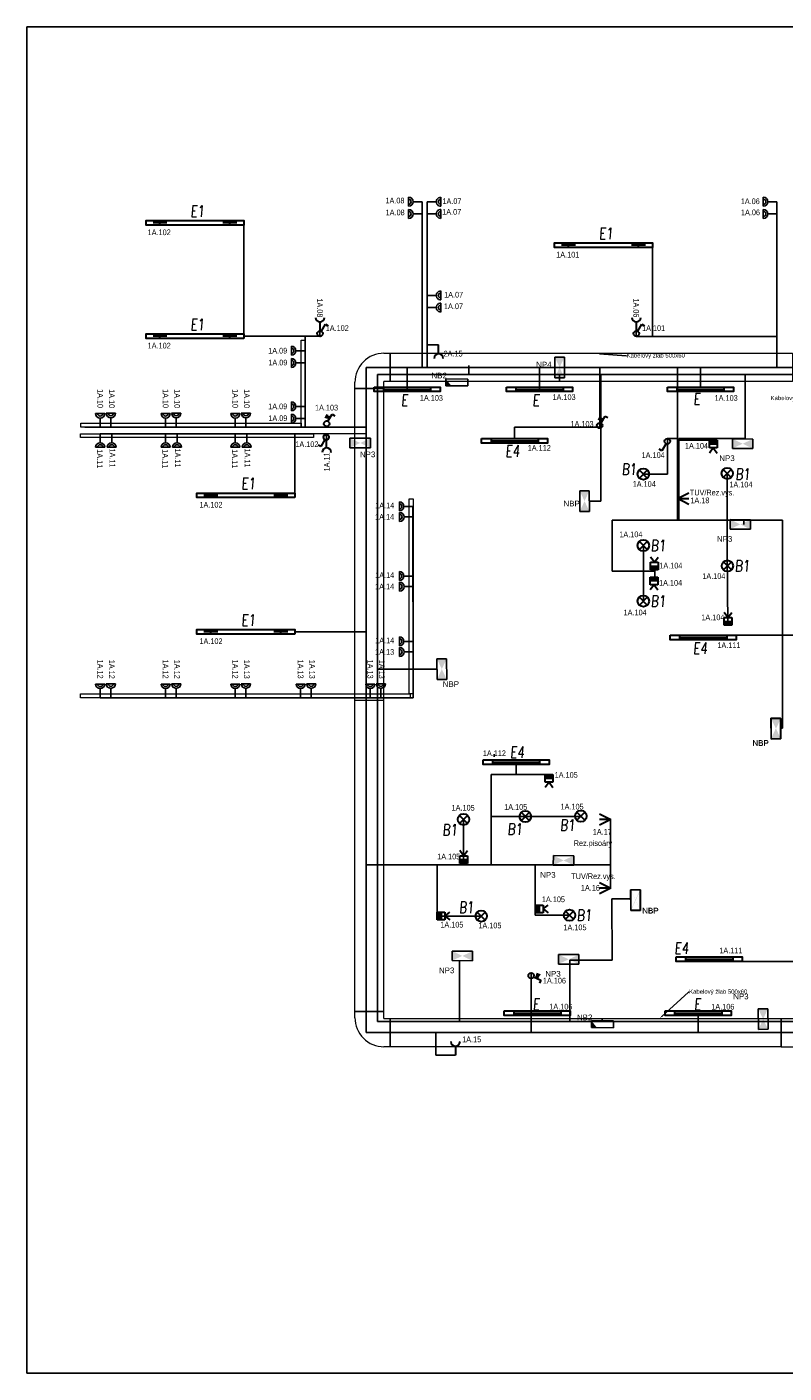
# Model space of a CAD drawing. Header units: millimetres. Extents: x 373037 to 682063, y 76092 to 274210.
# Tile 12 of 256: x 373037 to 386352, y 145492 to 169172. Entities that reach past the tile are written whole.
import ezdxf
from ezdxf import colors
from ezdxf.entities.mleader import LeaderData, LeaderLine
from ezdxf.enums import TextEntityAlignment as Align
from ezdxf.math import Vec2, Vec3

# ---------------------------------------------------------------- set-up
doc = ezdxf.new("R2010")
doc.units = ezdxf.units.MM
doc.header["$LTSCALE"] = 100
doc.layers.get('0').update_dxf_attribs({"linetype": 'CONTINUOUS'})
for name, color, linetype, lineweight in [('2DE_OBL', 97, 'CONTINUOUS', 30), ('2DE_OBL_L1', 91, 'CONTINUOUS', 30), ('2DE_PRO_KK', 136, 'CONTINUOUS', 15), ('E_KABELOVY ŽLAB', 36, 'CONTINUOUS', 25), ('E_NOUZOVÉ+PP OSVĚTLENÍ', 60, 'CONTINUOUS', 25), ('E_SVĚTLA POPIS', 130, 'CONTINUOUS', 30), ('E_VEDENÍ SILNOPROUD', 50, 'CONTINUOUS', 25), ('E_VEDENÍ_CBS', 214, 'CONTINUOUS', 25), ('E_VYPINACE', 170, 'CONTINUOUS', 30), ('E_ZÁSUVKY POPIS', 156, 'CONTINUOUS', 30), ('E_ZÁSUVKY-DVOJITE', 7, 'CONTINUOUS', 25), ('E_ZÁSUVKY.OST.+VYVODY', 11, 'CONTINUOUS', 30), ('E_ŽLABY', 40, 'CONTINUOUS', 15), ('U1 LIGHTING', 10, 'CONTINUOUS', 35)]:
    doc.layers.add(name, color=color, linetype=linetype, lineweight=lineweight)
for name, color, linetype in [('BEZPECNOSTNE SVETLA', 80, 'CONTINUOUS'), ('E_RÁM', 253, 'CONTINUOUS'), ('GC3_MEP_E_LV_SECURITY LIGHT', 80, 'CONTINUOUS'), ('PIKTOGRAMY', 210, 'CONTINUOUS'), ('PRIPOJKA 230V', 1, 'CONTINUOUS'), ('ŽLAB', 7, 'CONTINUOUS')]:
    doc.layers.add(name, color=color, linetype=linetype)
doc.styles.add('ARIAL', font='arial.ttf')
doc.styles.add('CP_ATTR', font='ROMANS.SHX')
doc.styles.add('CS-ROMANS', font='romans.shx', dxfattribs={"width": 0.75, "oblique": 5})
doc.styles.get("Standard").update_dxf_attribs({"font": 'arial.ttf'})
doc.styles.add('V+P_01_B3_E_FP_001$0$BLOCK', font='romans.shx', dxfattribs={"width": 0.8})

# ---------------------------------------------------------------- blocks, each defined once
blk = doc.blocks.new('E')
at = {"layer": 'U1 LIGHTING', "style": 'CS-ROMANS', "oblique": 5, "width": 0.75}
blk.add_text('E', height=200, dxfattribs=at).set_placement((229480, 21709))
blk = doc.blocks.new('*U32', base_point=(28429, 5840))
at = {"linetype": 'ByBlock'}
blk.add_hatch(color=0, dxfattribs=at).paths.add_polyline_path([(28362, 5840), (28497, 5840), (28497, 5772), (28362, 5772)])
at = {"color": 0, "linetype": 'ByBlock'}
for p, q in [((28429, 5907), (28362, 5997)), ((28429, 5907), (28497, 5997)), ((28362, 5907), (28497, 5907)), ((28362, 5772), (28362, 5907)), ((28362, 5840), (28497, 5840)), ((28497, 5772), (28362, 5772)), ((28497, 5907), (28497, 5772))]:
    blk.add_line(p, q, dxfattribs=at)
blk = doc.blocks.new('pohybove-cidlo-svetla')
at = {"layer": 'E_VYPINACE', "rotation": 180}
blk.add_blockref('*U32', (-1, 30), dxfattribs=at)
blk = doc.blocks.new('*U30')
at = {"color": 0, "linetype": 'ByBlock'}
for p, q in [((24, 249.57), (96, 374.28)), ((96, 374.28), (143.56, 346.82))]:
    blk.add_line(p, q, dxfattribs=at)
blk.add_circle((0, 208), 48, dxfattribs=at)
blk = doc.blocks.new('prepinas-svetel-jednoduchy')
at = {"layer": 'E_VYPINACE', "rotation": 89.99999999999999}
blk.add_blockref('*U30', (208, 2), dxfattribs=at)
blk = doc.blocks.new('*U24')
at = {"color": 0, "linetype": 'ByBlock'}
for p, q in [((24, 249.57), (96, 374.28)), ((96, 374.28), (143.56, 346.82))]:
    blk.add_line(p, q, dxfattribs=at)
blk.add_circle((0, 208), 48, dxfattribs=at)
blk = doc.blocks.new('tlacitko_prepinac_svetla')
at = {"layer": 'E_VYPINACE'}
for points in [[(16875, 8774), (16940, 8744)], [(16888, 8798), (16951, 8769)], [(16930, 8722), (16960, 8787)]]:
    blk.add_lwpolyline(points, dxfattribs=at)
at = {"layer": 'E_VYPINACE', "rotation": 180}
blk.add_blockref('*U24', (16937, 9090), dxfattribs=at)
blk = doc.blocks.new('*U110')
for p, q in [((0, -250), (0, 250)), ((0, 250), (110, 250)), ((120, 260), (120, 370)), ((120, 370), (620, 370)), ((620, 370), (620, 260)), ((110, -250), (0, -250))]:
    blk.add_line(p, q)
for radius in [510, 10]:
    blk.add_arc((110, 260), radius, 270, 0)
at = {"style": 'CP_ATTR', "flags": 9}
for tag in ['NAME', 'PRODUCER', 'PRODUCT-TYPE', 'ARTICLE', 'FLOW', 'NUMBER', 'SYSTEM', 'FORM', 'SIZE', 'OTHER']:
    blk.add_attdef(tag, (0, 0), '', height=0.0001, dxfattribs=at)
blk = doc.blocks.new('*U111')
for p, q in [((0, -250), (0, 250)), ((0, 250), (110, 250)), ((120, 260), (120, 370)), ((120, 370), (620, 370)), ((620, 370), (620, 260)), ((110, -250), (0, -250))]:
    blk.add_line(p, q)
for radius in [510, 10]:
    blk.add_arc((110, 260), radius, 270, 0)
at = {"style": 'CP_ATTR', "flags": 9}
for tag in ['NAME', 'PRODUCER', 'PRODUCT-TYPE', 'ARTICLE', 'FLOW', 'NUMBER', 'SYSTEM', 'FORM', 'SIZE', 'OTHER']:
    blk.add_attdef(tag, (0, 0), '', height=0.0001, dxfattribs=at)
blk = doc.blocks.new('*U112')
for p, q in [((0, -250), (0, 250)), ((0, 250), (10960, 250)), ((10960, 250), (10960, -250)), ((10960, -250), (0, -250))]:
    blk.add_line(p, q)
at = {"style": 'CP_ATTR', "flags": 9}
for tag in ['NAME', 'PRODUCER', 'PRODUCT-TYPE', 'ARTICLE', 'FLOW', 'NUMBER', 'SYSTEM', 'FORM', 'SIZE', 'OTHER']:
    blk.add_attdef(tag, (0, 0), '', height=0.0001, dxfattribs=at)
blk = doc.blocks.new('*U113')
for p, q in [((0, -250), (0, 250)), ((0, 250), (0, 250)), ((0, 250), (225, 250)), ((225, 325), (225, 325)), ((225, 325), (425, 325)), ((225, 250), (225, 325)), ((425, 325), (425, 325)), ((425, 250), (425, 325)), ((650, 250), (425, 250)), ((650, 250), (650, 250)), ((650, 250), (650, -250)), ((0, -250), (0, -250)), ((0, -250), (650, -250)), ((650, -250), (650, -250))]:
    blk.add_line(p, q)
at = {"style": 'CP_ATTR', "flags": 9}
for tag in ['NAME', 'PRODUCER', 'PRODUCT-TYPE', 'ARTICLE', 'FLOW', 'NUMBER', 'SYSTEM', 'FORM', 'SIZE', 'OTHER']:
    blk.add_attdef(tag, (0, 0), '', height=0.0001, dxfattribs=at)
blk = doc.blocks.new('2DELLI009_CZ')
for p, q in [((-0.5, 0.1), (-0.5, -0.1)), ((-0.5, 0), (0.5, 0)), ((0.5, 0.1), (0.5, -0.1))]:
    blk.add_line(p, q)
blk.add_lwpolyline([(-0.7, 0.2), (0.7, 0.2), (0.7, -0.2), (-0.7, -0.2)], close=True)
at = {"linetype": 'ByBlock', "style": 'CP_ATTR', "flags": 9}
for tag, p in [('NAME', (-0.092, -0.018)), ('GROUP', (-0.092, -0.018)), ('NUMBER', (-0.092, -0.018)), ('PRODUCER', (-0.092, -0.018)), ('ARTICLE', (-0.092, -0.018)), ('CHARACTER', (-0.092, -0.018)), ('VOLTAGE', (-0.092, -0.019)), ('WEIGHT', (-0.092, -0.018)), ('OTHER', (-0.092, -0.018)), ('PRODUCT-TYPE', (-0.092, -0.019)), ('ORDER-NO', (-0.092, -0.019)), ('POWER', (-0.092, -0.019))]:
    blk.add_attdef(tag, text='', height=0.00005, dxfattribs=at).set_placement(p, align=Align.MIDDLE_LEFT)
blk = doc.blocks.new('V+P_01_B3_E_FP_001$0$E-LI-35')
at = {"layer": 'E_NOUZOVÉ+PP OSVĚTLENÍ', "linetype": 'ByBlock'}
for p, q in [((-10.9, -1.9), (10.9, -1.9)), ((-10.9, -12.1), (-10.9, -1.9)), ((-10.9, -12.1), (10.9, -12.1)), ((10.9, -1.9), (10.9, -12.1))]:
    blk.add_line(p, q, dxfattribs=at)
at = {"layer": 'E_NOUZOVÉ+PP OSVĚTLENÍ'}
blk.add_solid([(-10.9, -12.1), (-10.9, -1.9), (10.9, -1.9), (10.9, -12.1)], dxfattribs=at)
at = {"layer": 'E_NOUZOVÉ+PP OSVĚTLENÍ', "style": 'V+P_01_B3_E_FP_001$0$BLOCK', "width": 0.8, "flags": 8}
for tag, p in [('DIVERS.1', (-17.9, -2.1)), ('DIVERS.2', (-16.4, -12))]:
    blk.add_attdef(tag, text='', height=7.25, dxfattribs=at).set_placement(p, align=Align.RIGHT)
at = {"layer": 'E_NOUZOVÉ+PP OSVĚTLENÍ', "style": 'V+P_01_B3_E_FP_001$0$BLOCK', "width": 0.8}
for tag, p, height, flags in [('BLOCKNAME', (-6.8, -1.4), 2.54, 3), ('LEISTUNG', (13.3, -12), 7.25, 8)]:
    blk.add_attdef(tag, p, '', height=height, dxfattribs=dict(at, flags=flags))
blk.add_attdef('STROMKREIS', text='', height=7.25, dxfattribs=at).set_placement((-11.8, -23.8), align=Align.BOTTOM_CENTER)
blk = doc.blocks.new('*U39')
at = {"layer": 'GC3_MEP_E_LV_SECURITY LIGHT', "xscale": 16.54563019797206, "yscale": 16.54563022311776, "zscale": 16.54563022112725, "rotation": 270.0000000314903}
blk.add_blockref('V+P_01_B3_E_FP_001$0$E-LI-35', (116, 0), dxfattribs=at)
at = {"layer": 'PIKTOGRAMY', "style": 'ARIAL'}
blk.add_attdef('PIKTOGRAM', (162, -40), '', height=100, dxfattribs=at)
blk = doc.blocks.new('*U41')
at = {"layer": 'GC3_MEP_E_LV_SECURITY LIGHT', "xscale": 16.54563019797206, "yscale": 16.54563022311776, "zscale": 16.54563022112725, "rotation": 270.2193183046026}
blk.add_blockref('V+P_01_B3_E_FP_001$0$E-LI-35', (116, 0), dxfattribs=at)
at = {"layer": 'PIKTOGRAMY', "style": 'ARIAL'}
blk.add_attdef('PIKTOGRAM', (162, -40), '', height=100, dxfattribs=at)
blk = doc.blocks.new('*U115')
for p, q in [((0, -250), (0, 250)), ((0, 250), (6877, 250)), ((6877, 250), (6877, -250)), ((6877, -250), (0, -250))]:
    blk.add_line(p, q)
at = {"style": 'CP_ATTR', "flags": 9}
for tag in ['NAME', 'PRODUCER', 'PRODUCT-TYPE', 'ARTICLE', 'FLOW', 'NUMBER', 'SYSTEM', 'FORM', 'SIZE', 'OTHER']:
    blk.add_attdef(tag, (0, 0), '', height=0.0001, dxfattribs=at)
blk = doc.blocks.new('E4')
at = {"layer": 'U1 LIGHTING', "style": 'CS-ROMANS', "oblique": 5, "width": 0.75}
blk.add_text('E4', height=200, dxfattribs=at).set_placement((229480, 21709))
blk = doc.blocks.new('2DELLI_01_CZ')
for p, q in [((-0.35, 0.35), (0.35, -0.35)), ((-0.35, -0.35), (0.35, 0.35))]:
    blk.add_line(p, q)
blk.add_circle((0, 0), 0.5)
at = {"linetype": 'ByBlock', "style": 'CP_ATTR', "flags": 9}
for tag in ['NAME', 'GROUP', 'NUMBER', 'PRODUCER', 'ARTICLE', 'PRODUCT-TYPE', 'ORDER-NO', 'CHARACTER', 'POWER', 'VOLTAGE', 'WEIGHT', 'OTHER']:
    blk.add_attdef(tag, text='', height=0.00005, dxfattribs=at).set_placement((-0.09, -0.02), align=Align.MIDDLE_LEFT)
blk = doc.blocks.new('B1')
at = {"layer": 'U1 LIGHTING', "style": 'CS-ROMANS', "oblique": 5, "width": 0.75}
blk.add_text('B1', height=200, dxfattribs=at).set_placement((229480, 21709))
blk = doc.blocks.new('*U117')
for p, q in [((0, -250), (0, 250)), ((0, 250), (7077, 250)), ((7077, 250), (7077, -250)), ((7077, -250), (0, -250))]:
    blk.add_line(p, q)
at = {"style": 'CP_ATTR', "flags": 9}
for tag in ['NAME', 'PRODUCER', 'PRODUCT-TYPE', 'ARTICLE', 'FLOW', 'NUMBER', 'SYSTEM', 'FORM', 'SIZE', 'OTHER']:
    blk.add_attdef(tag, (0, 0), '', height=0.0001, dxfattribs=at)
blk = doc.blocks.new('*U28', base_point=(57391, -22719))
at = {"lineweight": 30, "ltscale": 0.1}
for p, q in [((57291, -22519), (57391, -22719)), ((57391, -22719), (57391, -22519)), ((57391, -22719), (57491, -22519))]:
    blk.add_line(p, q, dxfattribs=at)
blk = doc.blocks.new('pripojka 230V')
at = {"layer": 'PRIPOJKA 230V', "color": 1, "xscale": -1}
blk.add_blockref('*U28', (0, -2, -40), dxfattribs=at)
blk = doc.blocks.new('*U122')
for p, q in [((0, -35), (0, 35)), ((0, 35), (3871, 35)), ((3871, 35), (3871, -35)), ((3871, -35), (0, -35))]:
    blk.add_line(p, q)
at = {"style": 'CP_ATTR', "flags": 9}
for tag in ['NAME', 'PRODUCER', 'PRODUCT-TYPE', 'ARTICLE', 'FLOW', 'NUMBER', 'SYSTEM', 'FORM', 'SIZE', 'OTHER']:
    blk.add_attdef(tag, (0, 0), '', height=0.0001, dxfattribs=at)
blk = doc.blocks.new('*U123')
for p, q in [((0, -35), (0, 35)), ((0, 35), (1530, 35)), ((1530, 35), (1530, -35)), ((1530, -35), (0, -35))]:
    blk.add_line(p, q)
at = {"style": 'CP_ATTR', "flags": 9}
for tag in ['NAME', 'PRODUCER', 'PRODUCT-TYPE', 'ARTICLE', 'FLOW', 'NUMBER', 'SYSTEM', 'FORM', 'SIZE', 'OTHER']:
    blk.add_attdef(tag, (0, 0), '', height=0.0001, dxfattribs=at)
blk = doc.blocks.new('*U124')
for p, q in [((0, -35), (0, 35)), ((0, 35), (5800, 35)), ((5800, 35), (5800, -35)), ((5800, -35), (0, -35))]:
    blk.add_line(p, q)
at = {"style": 'CP_ATTR', "flags": 9}
for tag in ['NAME', 'PRODUCER', 'PRODUCT-TYPE', 'ARTICLE', 'FLOW', 'NUMBER', 'SYSTEM', 'FORM', 'SIZE', 'OTHER']:
    blk.add_attdef(tag, (0, 0), '', height=0.0001, dxfattribs=at)
blk = doc.blocks.new('*U125')
for p, q in [((0, -35), (0, 35)), ((0, 35), (4100, 35)), ((4100, 35), (4100, -35)), ((4100, -35), (0, -35))]:
    blk.add_line(p, q)
at = {"style": 'CP_ATTR', "flags": 9}
for tag in ['NAME', 'PRODUCER', 'PRODUCT-TYPE', 'ARTICLE', 'FLOW', 'NUMBER', 'SYSTEM', 'FORM', 'SIZE', 'OTHER']:
    blk.add_attdef(tag, (0, 0), '', height=0.0001, dxfattribs=at)
blk = doc.blocks.new('*U126')
for p, q in [((0, -35), (0, 35)), ((0, 35), (3427, 35)), ((3427, 35), (3427, -35)), ((3427, -35), (0, -35))]:
    blk.add_line(p, q)
at = {"style": 'CP_ATTR', "flags": 9}
for tag in ['NAME', 'PRODUCER', 'PRODUCT-TYPE', 'ARTICLE', 'FLOW', 'NUMBER', 'SYSTEM', 'FORM', 'SIZE', 'OTHER']:
    blk.add_attdef(tag, (0, 0), '', height=0.0001, dxfattribs=at)
blk = doc.blocks.new('A$C3423193F')
at = {"color": 1, "linetype": 'ByBlock'}
for p, q in [((80, 240), (0, 240)), ((80, 240), (160, 240)), ((80, 160), (80, 0))]:
    blk.add_line(p, q, dxfattribs=at)
for radius in [80, 45.2]:
    blk.add_arc((80, 240), radius, 180, 0, dxfattribs=at)
blk = doc.blocks.new('2DELLI018_CZ')
for p, q in [((-0.6, 0), (-0.4, 0)), ((-0.5, 0.1), (-0.5, -0.1)), ((0.4, 0), (0.6, 0)), ((0.5, 0.1), (0.5, -0.1))]:
    blk.add_line(p, q)
blk.add_lwpolyline([(-0.7, 0.2), (0.7, 0.2), (0.7, -0.2), (-0.7, -0.2)], close=True)
at = {"linetype": 'ByBlock', "style": 'CP_ATTR', "flags": 9}
for tag, p in [('NAME', (-0.092, -0.018)), ('GROUP', (-0.092, -0.018)), ('NUMBER', (-0.092, -0.018)), ('PRODUCER', (-0.092, -0.018)), ('ARTICLE', (-0.092, -0.018)), ('CHARACTER', (-0.092, -0.018)), ('VOLTAGE', (-0.092, -0.019)), ('WEIGHT', (-0.092, -0.018)), ('OTHER', (-0.092, -0.018)), ('PRODUCT-TYPE', (-0.092, -0.019)), ('ORDER-NO', (-0.092, -0.019)), ('POWER', (-0.092, -0.019))]:
    blk.add_attdef(tag, text='', height=0.00005, dxfattribs=at).set_placement(p, align=Align.MIDDLE_LEFT)
blk = doc.blocks.new('E1')
at = {"layer": 'U1 LIGHTING', "style": 'CS-ROMANS', "oblique": 5, "width": 0.75}
blk.add_text('E1', height=200, dxfattribs=at).set_placement((229480, 21709))
blk = doc.blocks.new('zasuvka_jednoducha')
at = {"color": 1, "lineweight": 30}
blk.add_line((19281, 12983), (19281, 13143), dxfattribs=at)
blk.add_arc((19281, 12903), 80, 0, 180, dxfattribs=at)
blk = doc.blocks.new('*U40')
at = {"layer": 'GC3_MEP_E_LV_SECURITY LIGHT', "xscale": 16.54563019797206, "yscale": 16.54563022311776, "zscale": 16.54563022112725}
blk.add_blockref('V+P_01_B3_E_FP_001$0$E-LI-35', (0, 116), dxfattribs=at)
at = {"layer": 'PIKTOGRAMY', "style": 'ARIAL'}
blk.add_attdef('PIKTOGRAM', (162, -40), '', height=100, dxfattribs=at)
blk = doc.blocks.new('*U89')
at = {"layer": 'E_NOUZOVÉ+PP OSVĚTLENÍ', "linetype": 'ByBlock'}
for p, q in [((135, 59), (-255, 61)), ((-255, 61), (-255, -59)), ((135, -61), (135, 59)), ((-255, -59), (135, -61))]:
    blk.add_line(p, q, dxfattribs=at)
at = {"layer": 'E_NOUZOVÉ+PP OSVĚTLENÍ'}
blk.add_solid([(-255, 61), (-255, -59), (-158, -60)], dxfattribs=at)
at = {"layer": 'E_NOUZOVÉ+PP OSVĚTLENÍ', "style": 'ARIAL'}
blk.add_attdef('BEZ.SV', (52, -54), '', height=100, dxfattribs=at)
blk = doc.blocks.new('*U237')
at = {"layer": 'GC3_MEP_E_LV_SECURITY LIGHT', "xscale": 16.54563019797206, "yscale": 16.54563022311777, "zscale": 16.54563022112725, "rotation": 359.5491898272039}
blk.add_blockref('V+P_01_B3_E_FP_001$0$E-LI-35', (1, 116), dxfattribs=at)
at = {"layer": 'PIKTOGRAMY', "style": 'ARIAL'}
blk.add_attdef('PIKTOGRAM', (162, -40), '', height=100, dxfattribs=at)
blk = doc.blocks.new('*U238')
at = {"layer": 'GC3_MEP_E_LV_SECURITY LIGHT', "xscale": 16.54563019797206, "yscale": 16.54563022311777, "zscale": 16.54563022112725, "rotation": 270.6837361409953}
blk.add_blockref('V+P_01_B3_E_FP_001$0$E-LI-35', (116, 1), dxfattribs=at)
at = {"layer": 'PIKTOGRAMY', "style": 'ARIAL'}
blk.add_attdef('PIKTOGRAM', (162, -40), '', height=100, dxfattribs=at)

msp = doc.modelspace()

# ---------------------------------------------------------------- linework, layer by layer
at = {"layer": 'E_RÁM', "color": 252, "true_color": 0x939598}
msp.add_lwpolyline([(399617, 145492), (373037, 145492), (373037, 169172), (399617, 169172)], close=True, dxfattribs=at)
at = {"layer": 'E_VEDENÍ SILNOPROUD'}
for p, q in [((379989, 166097), (379989, 163182)), ((380077, 166097), (380077, 163182)), ((386227, 166097), (386227, 163182)), ((376851, 163732), (376851, 165726)), ((384037, 165292), (384037, 163732)), ((377927, 163732), (376851, 163732)), ((377927, 162132), (377927, 163732)), ((377927, 163732), (378189, 163732)), ((378189, 163822), (378189, 163732)), ((383752, 163822), (383752, 163732)), ((383752, 163729), (386227, 163729)), ((380277, 163582), (380077, 163582)), ((379001, 163182), (379001, 151483)), ((379001, 163182), (392827, 163182)), ((379721, 162797), (379721, 163182)), ((382050, 162797), (382050, 163182)), ((383111, 162132), (383111, 163182)), ((384477, 160497), (384477, 163182)), ((384880, 162837), (384880, 163182)), ((374056, 162132), (379001, 162132)), ((374325, 162017), (379001, 162020)), ((377747, 160932), (377746, 162019)), ((378303, 161927), (378302, 162017)), ((381613, 161932), (381613, 162132)), ((381613, 162132), (383111, 162132)), ((384302, 161932), (384477, 161932)), ((384302, 161307), (384302, 161932)), ((385106, 161901), (384477, 161901)), ((383877, 161307), (384302, 161307)), ((385353, 159922), (385353, 161318)), ((379826, 160738), (379827, 157372)), ((384482, 160497), (383327, 160497)), ((383327, 160497), (383327, 159597)), ((384477, 160497), (385353, 160497)), ((383877, 160050), (383877, 159597)), ((385364, 158647), (385353, 159922)), ((384077, 159597), (384077, 159619)), ((384077, 159619), (384077, 159497)), ((383327, 159597), (384077, 159597)), ((383877, 159597), (383877, 159072)), ((377747, 158532), (379001, 158532)), ((385509, 158472), (386527, 158472)), ((374325, 157372), (379827, 157372)), ((381252, 156332), (381252, 156382)), ((381638, 156197), (381638, 156019)), ((382219, 156019), (381202, 156019)), ((381202, 156019), (381202, 154432)), ((380714, 154457), (380714, 155232)), ((381202, 155282), (382784, 155282)), ((381802, 155282), (382220, 155282)), ((383302, 155230, -40), (383302, 154025, -40)), ((381202, 154432), (379001, 154432)), ((380252, 154432), (380252, 153531)), ((380714, 154457), (380714, 154432)), ((381202, 154432), (382002, 154432)), ((381977, 153545), (381977, 154432)), ((383302, 154432, -40), (382002, 154432)), ((380252, 153532), (381027, 153532)), ((382578, 153545), (381977, 153545)), ((381902, 152532), (381903, 151487)), ((385615, 152732), (386527, 152732)), ((384842, 151822), (384842, 151485)), ((379001, 151485), (392877, 151485)), ((380227, 151082), (380227, 151485)), ((380573, 151082), (380227, 151082))]:
    msp.add_line(p, q, dxfattribs=at)
at = {"layer": 'E_VEDENÍ_CBS'}
for p, q in [((380806, 163214), (380806, 163057)), ((379199, 163057), (392512, 163057)), ((379199, 163057), (379199, 151674)), ((382404, 162947), (382404, 163057)), ((383127, 160832), (383127, 163057)), ((385668, 161925), (385668, 163057)), ((384502, 160497), (384502, 161932)), ((384502, 161932), (385668, 161932)), ((382927, 160832), (383127, 160832)), ((386327, 160497), (384502, 160497)), ((385642, 160417), (385642, 160497)), ((386327, 160497), (386327, 156834)), ((380249, 157875), (379199, 157875)), ((386327, 156834), (386290, 156834)), ((383323, 153832), (383654, 153833)), ((383327, 152757), (383323, 153832)), ((382586, 152757), (383327, 152757)), ((382586, 152757), (382586, 151674)), ((380641, 152732), (380641, 151674)), ((379199, 151674), (391112, 151674)), ((383151, 151733), (383150, 151674))]:
    msp.add_line(p, q, dxfattribs=at)
at = {"layer": 'E_ŽLABY'}
msp.add_line((378805, 157332), (379305, 157332), dxfattribs=at)

# ---------------------------------------------------------------- block references
for p in [(146429, 144124), (153615, 143730), (146429, 142130), (147325, 139330), (147325, 136930)]:
    msp.add_blockref('E1', p)
at = {"layer": '2DE_OBL', "xscale": 1228.571428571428, "yscale": 200, "zscale": 1000, "rotation": 180}
for p in [(375991, 165726), (383177, 165332), (375991, 163732), (376887, 160932), (376887, 158532)]:
    msp.add_blockref('2DELLI018_CZ', p, dxfattribs=at)
at = {"layer": '2DE_OBL', "xscale": 200, "yscale": 200, "zscale": 100}
for p in [(383877, 161307), (385353, 161318), (383877, 160050), (385355, 159691), (383877, 159072), (381802, 155282), (382777, 155289), (380714, 155232), (381027, 153532), (382578, 153545)]:
    msp.add_blockref('2DELLI_01_CZ', p, dxfattribs=at)
at = {"layer": '2DE_OBL_L1', "xscale": 828.5714285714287, "yscale": 200, "zscale": 1000}
for p in [(379721, 162797), (382050, 162797), (384880, 162797), (381613, 161892), (384929, 158432), (381638, 156237), (385035, 152772), (382012, 151822), (384842, 151822)]:
    msp.add_blockref('2DELLI009_CZ', p, dxfattribs=at)
at = {"layer": '2DE_PRO_KK'}
for name, p, rotation in [('*U123', (377892, 163662), 270.0000000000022), ('*U125', (373977, 161982), 1.220141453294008e-12), ('*U126', (379792, 160869), 270.0000000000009), ('*U124', (373977, 157407), 1.150018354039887e-12)]:
    msp.add_blockref(name, p, dxfattribs=dict(at, rotation=rotation))
msp.add_blockref('*U122', (373986, 162167), dxfattribs=at)
at = {"layer": 'BEZPECNOSTNE SVETLA'}
ref = msp.add_blockref('*U89', (380658, 162919), dxfattribs=at)
ref.add_attrib('BEZ.SV', 'NB2', (380150, 162989), dxfattribs={"layer": 'E_NOUZOVÉ+PP OSVĚTLENÍ', "height": 100, "style": 'ARIAL'})
ref = msp.add_blockref('*U89', (383218, 151629), dxfattribs=at)
ref.add_attrib('BEZ.SV', 'NB2', (382710, 151699), dxfattribs={"layer": 'E_NOUZOVÉ+PP OSVĚTLENÍ', "height": 100, "style": 'ARIAL'})
at = {"layer": 'E_NOUZOVÉ+PP OSVĚTLENÍ'}
ref = msp.add_blockref('*U39', (382404, 163182), dxfattribs=at)
ref.add_attrib('PIKTOGRAM', 'NP4', (381992, 163182), dxfattribs={"height": 100, "style": 'ARIAL'})
ref = msp.add_blockref('*U40', (378898, 161853), dxfattribs=at)
ref.add_attrib('PIKTOGRAM', 'NP3', (378892, 161603), dxfattribs={"height": 100, "style": 'ARIAL'})
ref = msp.add_blockref('*U41', (382843, 160831), dxfattribs=at)
ref.add_attrib('PIKTOGRAM', 'NBP', (382472, 160738), dxfattribs={"height": 100, "style": 'ARIAL'})
ref = msp.add_blockref('*U41', (380333, 157876), dxfattribs=at)
ref.add_attrib('PIKTOGRAM', 'NBP', (380348, 157562), dxfattribs={"height": 100, "style": 'ARIAL'})
ref = msp.add_blockref('*U41', (386206, 156832), dxfattribs=at)
ref.add_attrib('PIKTOGRAM', 'NBP', (385793, 156529), dxfattribs={"height": 100, "style": 'ARIAL'})
ref = msp.add_blockref('*U41', (383738, 153815), dxfattribs=at)
ref.add_attrib('PIKTOGRAM', 'NBP', (383855, 153580), dxfattribs={"height": 100, "style": 'ARIAL'})
at = {"layer": 'E_VYPINACE', "rotation": 270}
for p in [(378189, 163777), (383752, 163777)]:
    msp.add_blockref('prepinas-svetel-jednoduchy', p, dxfattribs=at)
at = {"layer": 'E_ZÁSUVKY-DVOJITE'}
for p, rotation in [((379989, 166017), 89.99999999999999), ((386227, 166017), 89.99999999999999), ((379989, 165803), 89.99999999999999), ((386227, 165803), 89.99999999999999), ((377927, 163396), 89.99999999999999), ((377927, 163182), 89.99999999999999), ((377927, 162416), 89.99999999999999), ((377927, 162202), 89.99999999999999), ((379826, 160658), 90), ((379830, 160472), 90), ((379826, 159433), 90), ((379830, 159247), 90), ((379826, 158284), 90), ((379830, 158097), 90)]:
    msp.add_blockref('A$C3423193F', p, dxfattribs=dict(at, rotation=rotation))
at = {"layer": 'E_ZÁSUVKY-DVOJITE', "xscale": -1}
for p, rotation in [((380077, 166017), 269.9999999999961), ((380077, 165803), 269.9999999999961), ((380077, 164369), 269.9999999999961), ((380077, 164155), 269.9999999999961), ((374245, 162017), 180), ((374448, 162017), 180), ((375395, 162017), 180), ((375597, 162017), 180), ((376620, 162017), 180), ((376822, 162017), 180)]:
    msp.add_blockref('A$C3423193F', p, dxfattribs=dict(at, rotation=rotation))
at = {"layer": 'E_ZÁSUVKY-DVOJITE'}
for p in [(374245, 162132), (374432, 162137), (375395, 162132), (375582, 162137), (376620, 162132), (376807, 162137), (374245, 157372), (374432, 157377), (375395, 157372), (375582, 157377), (376620, 157372), (376807, 157377), (377769, 157372), (377956, 157377), (378994, 157372), (379181, 157377)]:
    msp.add_blockref('A$C3423193F', p, dxfattribs=at)
at = {"layer": 'E_ZÁSUVKY.OST.+VYVODY', "color": 1}
for name, p, rotation in [('zasuvka_jednoducha', (397470, 176966), 180), ('zasuvka_jednoducha', (403033, 176966), 180), ('tlacitko_prepinac_svetla', (395244, 171075), 180), ('tlacitko_prepinac_svetla', (400046, 171042), 180), ('zasuvka_jednoducha', (359226, 148489), 0.8783465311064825), ('tlacitko_prepinac_svetla', (392227, 136385), 94.99999999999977), ('zasuvka_jednoducha', (399854, 164226), 180)]:
    msp.add_blockref(name, p, dxfattribs=dict(at, rotation=rotation))
msp.add_blockref('zasuvka_jednoducha', (360995, 150439), dxfattribs=at)
at = {"layer": 'E_ZÁSUVKY.OST.+VYVODY'}
for p, rotation in [((384478, 160874), 270), ((383302, 155230, -40), 89.99999999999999), ((383302, 154024), 89.99999999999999)]:
    msp.add_blockref('pripojka 230V', p, dxfattribs=dict(at, rotation=rotation))
at = {"layer": 'E_ŽLABY', "zscale": 50}
for name, p, rotation in [('*U110', (379425, 163182), 180), ('*U111', (379055, 151852), 270)]:
    msp.add_blockref(name, p, dxfattribs=dict(at, rotation=rotation))
at = {"layer": 'E_ŽLABY'}
for name, p, rotation in [('*U117', (386502, 163182), 180), ('*U112', (379055, 162812), 270)]:
    msp.add_blockref(name, p, dxfattribs=dict(at, rotation=rotation))
for name, p in [('E4', (151971, 139903)), ('B1', (154015, 139582)), ('B1', (156014, 139498)), ('B1', (154526, 138241)), ('B1', (156005, 137882)), ('B1', (154526, 137263)), ('E4', (155272, 136433)), ('E4', (152054, 134606)), ('B1', (150862, 133238)), ('B1', (152006, 133252)), ('B1', (152931, 133322)), ('B1', (151153, 131876)), ('B1', (153228, 131736)), ('E4', (154944, 131160)), ('*U115', (379425, 151482))]:
    msp.add_blockref(name, p, dxfattribs=at)
at = {"layer": 'E_ŽLABY', "zscale": 50}
msp.add_blockref('*U113', (386302, 151481), dxfattribs=at)
at = {"layer": 'PIKTOGRAMY'}
ref = msp.add_blockref('*U237', (385624, 161840), dxfattribs=at)
ref.add_attrib('PIKTOGRAM', 'NP3', (385212, 161536), dxfattribs={"layer": 'E_NOUZOVÉ+PP OSVĚTLENÍ', "height": 100, "style": 'ARIAL'})
ref = msp.add_blockref('*U237', (385582, 160421), dxfattribs=at)
ref.add_attrib('PIKTOGRAM', 'NP3', (385170, 160117), dxfattribs={"layer": 'E_NOUZOVÉ+PP OSVĚTLENÍ', "height": 100, "style": 'ARIAL'})
ref = msp.add_blockref('*U41', (386211, 156827), dxfattribs=at)
ref.add_attrib('PIKTOGRAM', 'NBP', (385798, 156524), dxfattribs={"layer": 'E_NOUZOVÉ+PP OSVĚTLENÍ', "height": 100, "style": 'ARIAL'})
ref = msp.add_blockref('*U237', (382474, 154510), dxfattribs=at)
ref.add_attrib('PIKTOGRAM', 'NP3', (382062, 154206), dxfattribs={"layer": 'E_NOUZOVÉ+PP OSVĚTLENÍ', "height": 100, "style": 'ARIAL'})
ref = msp.add_blockref('*U41', (383743, 153810), dxfattribs=at)
ref.add_attrib('PIKTOGRAM', 'NBP', (383860, 153575), dxfattribs={"layer": 'E_NOUZOVÉ+PP OSVĚTLENÍ', "height": 100, "style": 'ARIAL'})
ref = msp.add_blockref('*U237', (380694, 152830), dxfattribs=at)
ref.add_attrib('PIKTOGRAM', 'NP3', (380282, 152526), dxfattribs={"layer": 'E_NOUZOVÉ+PP OSVĚTLENÍ', "height": 100, "style": 'ARIAL'})
ref = msp.add_blockref('*U237', (382564, 152770), dxfattribs=at)
ref.add_attrib('PIKTOGRAM', 'NP3', (382152, 152466), dxfattribs={"layer": 'E_NOUZOVÉ+PP OSVĚTLENÍ', "height": 100, "style": 'ARIAL'})
ref = msp.add_blockref('*U238', (385984, 151720), dxfattribs=at)
ref.add_attrib('PIKTOGRAM', 'NP3', (385456, 152067), dxfattribs={"layer": 'E_NOUZOVÉ+PP OSVĚTLENÍ', "height": 100, "style": 'ARIAL'})
at = {"layer": 'U1 LIGHTING'}
for p in [(150136, 140796), (152448, 140795), (155275, 140819), (152452, 130175), (155289, 130175)]:
    msp.add_blockref('E', p, dxfattribs=at)
at = {"layer": 'ŽLAB'}
for name, p, rotation in [('prepinas-svetel-jednoduchy', (378302, 161955), 89.99999999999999), ('prepinas-svetel-jednoduchy', (384302, 161883), 89.99999999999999), ('pohybove-cidlo-svetla', (384071, 159717), 180), ('pohybove-cidlo-svetla', (385362, 158745), 180), ('pohybove-cidlo-svetla', (380713, 154555), 180), ('pohybove-cidlo-svetla', (382077, 153657), 89.99999999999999), ('pohybove-cidlo-svetla', (380349, 153532), 89.99999999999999)]:
    msp.add_blockref(name, p, dxfattribs=dict(at, rotation=rotation))
for p in [(385107, 161803), (384067, 159396), (382220, 155921)]:
    msp.add_blockref('pohybove-cidlo-svetla', p, dxfattribs=at)

# ---------------------------------------------------------------- texts
at = {"layer": 'E_SVĚTLA POPIS', "width": 0.8}
for s, p in [('1A.102', (375160, 165509)), ('1A.101', (382345, 165116)), ('1A.102', (378292, 163825)), ('1A.101', (383855, 163825)), ('1A.102', (375160, 163516)), ('1A.103', (379947, 162596)), ('1A.103', (382280, 162611)), ('1A.103', (385131, 162595)), ('1A.103', (378103, 162425)), ('1A.103', (382596, 162138)), ('1A.102', (377757, 161782)), ('1A.112', (381844, 161717)), ('1A.104', (384609, 161754)), ('1A.104', (383847, 161591)), ('1A.104', (383690, 161082)), ('1A.104', (385390, 161072)), ('1A.102', (376071, 160717)), ('1A.104', (383455, 160196)), ('1A.104', (384158, 159646)), ('1A.104', (384153, 159343)), ('1A.104', (384914, 159462)), ('1A.104', (383530, 158822)), ('1A.104', (384897, 158736)), ('1A.102', (376071, 158317)), ('1A.111', (385179, 158246)), ('1A.112', (381055, 156346)), ('1A.105', (382318, 155964)), ('1A.105', (380505, 155387)), ('1A.105', (381430, 155400)), ('1A.105', (382421, 155406)), ('1A.105', (380252, 154528)), ('1A.105', (382093, 153776)), ('1A.105', (380307, 153330)), ('1A.105', (380976, 153316)), ('1A.105', (382472, 153283)), ('1A.111', (385213, 152875)), ('1A.106', (382111, 152346)), ('1A.106', (382223, 151888)), ('1A.106', (385072, 151887))]:
    msp.add_text(s, height=100, dxfattribs=at).set_placement(p)
at = {"layer": 'E_ZÁSUVKY POPIS', "width": 0.8}
for s, p in [('1A.08', (379342, 166068)), ('1A.07', (380344, 166058)), ('1A.06', (385591, 166055)), ('1A.08', (379345, 165859)), ('1A.07', (380340, 165868)), ('1A.06', (385594, 165860)), ('1A.07', (380374, 164412)), ('1A.07', (380371, 164208)), ('1A.09', (377280, 163427)), ('2A.15', (380364, 163375)), ('1A.09', (377282, 163218)), ('1A.09', (377280, 162447)), ('1A.09', (377282, 162239)), ('TUV/Rez.vys.', (384695, 160931, 40)), ('1A.14', (379162, 160705)), ('1A.18', (384704, 160794, 40)), ('1A.14', (379160, 160503)), ('1A.14', (379160, 159278)), ('1A.14', (379162, 159480)), ('1A.14', (379162, 158331)), ('1A.13', (379160, 158128)), ('Rez.pisoáry', (382653, 154764)), ('1A.17', (382988, 154964)), ('TUV/Rez.vys.', (382610, 154182)), ('1A.16', (382779, 153978)), ('1A.15', (380691, 151313))]:
    msp.add_text(s, height=100, dxfattribs=at).set_placement(p)
for s, rotation, p in [('1A.08', 270, (378139, 164396)), ('1A.06', 270, (383701, 164396)), ('1A.10', 270, (374277, 162802)), ('1A.10', 270, (374479, 162800)), ('1A.10', 270, (375426, 162802)), ('1A.10', 270, (375628, 162800)), ('1A.10', 270, (376651, 162802)), ('1A.10', 270, (376853, 162800)), ('1A.11', 270, (374489, 161756)), ('1A.11', 270, (375639, 161756)), ('1A.11', 270, (376864, 161756)), ('1A.11', 270, (374269, 161743)), ('1A.11', 270, (375418, 161743)), ('1A.11', 270, (376643, 161743)), ('1A.11', 90.8783, (378362, 161354)), ('1A.12', 270, (374277, 158042)), ('1A.12', 270, (374479, 158040)), ('1A.12', 270, (375426, 158042)), ('1A.12', 270, (375628, 158040)), ('1A.12', 270, (376651, 158042)), ('1A.13', 270, (376853, 158040)), ('1A.13', 270, (377800, 158042)), ('1A.13', 270, (378002, 158040)), ('1A.13', 270, (379025, 158042)), ('1A.13', 270, (379227, 158040))]:
    msp.add_text(s, height=100, rotation=rotation, dxfattribs=at).set_placement(p)

# ---------------------------------------------------------------- leaders
at = {"layer": 'E_KABELOVY ŽLAB'}
ml = msp.add_multileader_mtext('Standard', dxfattribs=at)
ml.set_content('Kabelový žlab 500x60', color=256, style='ARIAL')
ml.set_leader_properties()
ml.build(insert=Vec2(0, 0))
ml.multileader.update_dxf_attribs({"arrow_head_size": 50})
ctx = ml.context
ctx.base_point, ctx.char_height, ctx.arrow_head_size, ctx.plane_origin = Vec3(383581, 163384), 75, 50, Vec3(383043, 163419)
notes = []
notes.append((ctx, [(0, (1, 1, 0), (383573, 163384), (1, 0), 8, [(0, [(383055, 163428)], 0, [])])]))
ctx.mtext.insert, ctx.mtext.flow_direction = Vec3(383583, 163432), 5
ml = msp.add_multileader_mtext('Standard', dxfattribs=at)
ml.set_content('Kabelový žlab 200x60', color=256, style='ARIAL')
ml.set_leader_properties()
ml.build(insert=Vec2(0, 0))
ml.multileader.update_dxf_attribs({"arrow_head_size": 50})
ctx = ml.context
ctx.base_point, ctx.char_height, ctx.arrow_head_size, ctx.plane_origin = Vec3(386126, 162634), 75, 50, Vec3(385870, 162204)
ctx.text_align_type = 2
notes.append((ctx, [(1, (1, 1, 0), (387151, 162634), (-1, 0), 8, [(0, [(387377, 162535)], 0, [])])]))
ctx.mtext.insert, ctx.mtext.alignment, ctx.mtext.flow_direction = Vec3(387141, 162682), 3, 5
ml = msp.add_multileader_mtext('Standard', dxfattribs=at)
ml.set_content('Kabelový žlab 500x60', color=256, style='ARIAL')
ml.set_leader_properties()
ml.build(insert=Vec2(0, 0))
ml.multileader.update_dxf_attribs({"arrow_head_size": 50})
ctx = ml.context
ctx.base_point, ctx.char_height, ctx.arrow_head_size, ctx.plane_origin = Vec3(384680, 152191), 75, 50, Vec3(384153, 151724)
notes.append((ctx, [(0, (1, 1, 0), (384672, 152191), (1, 0), 8, [(0, [(384165, 151734)], 0, [])])]))
ctx.mtext.insert, ctx.mtext.flow_direction = Vec3(384682, 152240), 5
for ctx, leaders in notes:
    for number, flags, end, landing, length, lines in leaders:
        leader = LeaderData()
        leader.index, (leader.has_last_leader_line, leader.has_dogleg_vector, leader.attachment_direction) = number, flags
        leader.last_leader_point, leader.dogleg_vector, leader.dogleg_length = Vec3(end), Vec3(landing), length
        for number, points, colour, breaks in lines:
            line = LeaderLine()
            line.index, line.vertices, line.color, line.breaks = number, Vec3.list(points), colors.encode_raw_color(colour), breaks
            leader.lines.append(line)
        ctx.leaders.append(leader)

doc.saveas('drawing.dxf')
